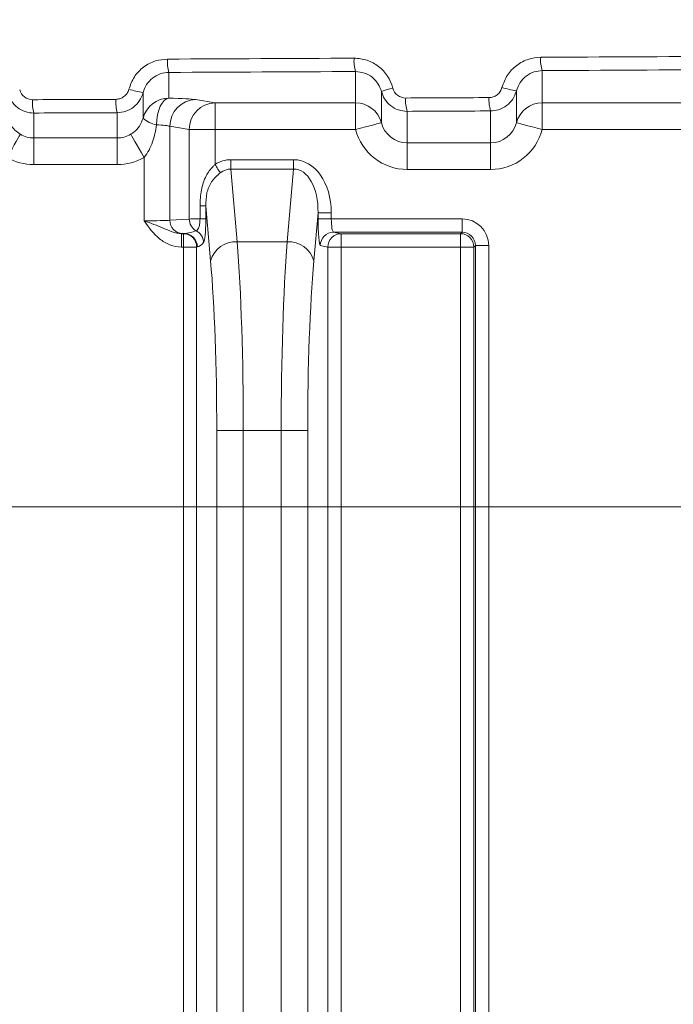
# Model space of a CAD drawing. Header units: millimetres. Extents: x 0 to 594, y 0 to 420.
# Tile 49 of 71: x 388 to 400, y 236 to 255. Entities that reach past the tile are written whole.
import ezdxf

# ---------------------------------------------------------------- set-up
doc = ezdxf.new("R2010")
doc.units = ezdxf.units.MM
doc.styles.add('SLDTEXTSTYLE1', font='TXT', dxfattribs={"width": 0.605})
doc.dimstyles.new('SLDDIMSTYLE3', dxfattribs={"dimtxt": 2.568319, "dimasz": 3.3, "dimexe": 0, "dimexo": 0.0625, "dimgap": 0.64208, "dimtad": 1, "dimdec": 3, "dimlfac": 2, "dimrnd": 1e-09, "dimzin": 12, "dimdsep": 46, "dimtxsty": 'SLDTEXTSTYLE1', "dimsah": 1, "dimcen": 0.09, "dimadec": 0, "dimazin": 3, "dimtfac": 1, "dimtdec": 1, "dimtmove": 0, "dimatfit": 0, "dimfxl": 0, "dimfrac": 2, "dimtolj": 1, "dimtzin": 12, "dimarcsym": 0})
doc.dimstyles.new('SLDDIMSTYLE4', dxfattribs={"dimtxt": 2.568319, "dimasz": 3.3, "dimexe": 0, "dimexo": 0.0625, "dimgap": 0.64208, "dimtad": 1, "dimdec": 0, "dimlfac": 2, "dimrnd": 1e-09, "dimzin": 12, "dimdsep": 46, "dimtxsty": 'SLDTEXTSTYLE1', "dimsah": 1, "dimcen": 0.09, "dimadec": 0, "dimazin": 3, "dimtfac": 1, "dimtdec": 1, "dimtofl": 0, "dimtmove": 0, "dimatfit": 3, "dimfxl": 0, "dimfrac": 2, "dimtolj": 1, "dimtzin": 12, "dimarcsym": 0})
doc.dimstyles.new('SLDDIMSTYLE5', dxfattribs={"dimtxt": 2.568319, "dimasz": 3.3, "dimexe": 0, "dimexo": 0.0625, "dimgap": 0.64208, "dimtad": 1, "dimdec": 3, "dimlfac": 2, "dimrnd": 1e-09, "dimzin": 12, "dimdsep": 46, "dimtxsty": 'SLDTEXTSTYLE1', "dimsah": 1, "dimcen": 0.09, "dimadec": 0, "dimazin": 3, "dimtfac": 1, "dimtdec": 1, "dimtofl": 0, "dimtmove": 0, "dimatfit": 3, "dimfxl": 0, "dimfrac": 2, "dimtolj": 1, "dimtzin": 12, "dimarcsym": 0})

# ---------------------------------------------------------------- blocks, each defined once
blk = doc.blocks.new('*D14')
at = {"color": 7, "linetype": 'Continuous', "lineweight": 0}
for p, q in [((441.841, 271.949), (441.841, 278.349)), ((441.841, 264.449), (441.841, 271.949)), ((359.347, 264.449), (442.841, 264.449)), ((441.841, 264.449), (441.841, 236.713)), ((437.309, 245.092), (437.309, 245.68)), ((437.309, 245.68), (441.254, 245.68)), ((441.254, 245.68), (441.254, 245.092)), ((437.309, 238.722), (437.309, 238.134)), ((441.254, 238.134), (441.254, 238.722)), ((437.309, 238.134), (441.254, 238.134))]:
    blk.add_line(p, q, dxfattribs=at)
for points in [[(441.841, 271.949), (442.341, 275.249), (441.341, 275.249)], [(441.841, 264.449), (441.341, 261.149), (442.341, 261.149)]]:
    blk.add_solid(points, dxfattribs=at)
at = {"color": 7, "linetype": 'Continuous', "lineweight": 0, "char_height": 2.6458, "attachment_point": 1, "rotation": 90, "style": 'SLDTEXTSTYLE1'}
for s, insert in [('min.', (437.843, 247.113, 0.05)), ('min.', (433.311, 246.035, 0.05)), ('0,6', (437.843, 239.457, 0.05)), ('15', (433.311, 238.771, 0.05))]:
    blk.add_mtext(s, dxfattribs=dict(at, insert=insert))
blk = doc.blocks.new('*D15')
at = {"color": 7, "linetype": 'Continuous', "lineweight": 0}
for p, q in [((346.45, 291.591), (345.862, 291.591)), ((345.862, 291.591), (345.862, 287.647)), ((354.78, 291.591), (355.368, 291.591)), ((355.368, 291.591), (355.368, 287.647)), ((271.889, 206.062), (271.889, 288.059)), ((429.341, 208.541), (429.341, 288.059)), ((345.862, 287.647), (346.45, 287.647)), ((355.368, 287.647), (354.78, 287.647)), ((271.889, 287.059), (429.341, 287.059))]:
    blk.add_line(p, q, dxfattribs=at)
for points in [[(271.889, 287.059), (275.189, 286.559), (275.189, 287.559)], [(429.341, 287.059), (426.041, 287.559), (426.041, 286.559)]]:
    blk.add_solid(points, dxfattribs=at)
at = {"color": 7, "linetype": 'Continuous', "lineweight": 0, "char_height": 2.6458, "attachment_point": 1, "rotation": 0, "style": 'SLDTEXTSTYLE1'}
for s, insert in [('315', (346.499, 295.59, 0.05)), ('12,4', (347.185, 291.057, 0.05))]:
    blk.add_mtext(s, dxfattribs=dict(at, insert=insert))
blk = doc.blocks.new('*D16')
at = {"color": 7, "linetype": 'Continuous', "lineweight": 0}
for p, q in [((286.937, 245.752), (286.937, 108.735)), ((414.293, 245.752), (414.293, 108.735)), ((347.92, 114.267), (347.332, 114.267)), ((347.332, 114.267), (347.332, 110.323)), ((353.31, 114.267), (353.898, 114.267)), ((353.898, 114.267), (353.898, 110.323)), ((347.332, 110.323), (347.92, 110.323)), ((353.898, 110.323), (353.31, 110.323)), ((286.937, 109.735), (414.293, 109.735))]:
    blk.add_line(p, q, dxfattribs=at)
for points in [[(286.937, 109.735), (290.237, 109.235), (290.237, 110.235)], [(414.293, 109.735), (410.993, 110.235), (410.993, 109.235)]]:
    blk.add_solid(points, dxfattribs=at)
at = {"color": 7, "linetype": 'Continuous', "lineweight": 0, "char_height": 2.6458, "attachment_point": 1, "rotation": 0, "style": 'SLDTEXTSTYLE1'}
for s, insert in [('254', (346.499, 118.266, -137.801)), ('10', (348.655, 113.733, -137.801))]:
    blk.add_mtext(s, dxfattribs=dict(at, insert=insert))
blk = doc.blocks.new('*D17')
at = {"color": 7, "linetype": 'Continuous', "lineweight": 0}
for p, q in [((414.293, 245.752), (258.389, 245.752)), ((259.389, 143.848), (259.389, 245.752)), ((254.856, 196.515), (254.856, 197.103)), ((254.856, 197.103), (258.801, 197.103)), ((258.801, 197.103), (258.801, 196.515)), ((254.856, 193.085), (254.856, 192.497)), ((258.801, 192.497), (258.801, 193.085)), ((254.856, 192.497), (258.801, 192.497)), ((414.293, 143.848), (258.389, 143.848))]:
    blk.add_line(p, q, dxfattribs=at)
for points in [[(259.389, 245.752), (258.889, 242.452), (259.889, 242.452)], [(259.389, 143.848), (259.889, 147.148), (258.889, 147.148)]]:
    blk.add_solid(points, dxfattribs=at)
at = {"color": 7, "linetype": 'Continuous', "lineweight": 0, "attachment_point": 1, "rotation": 90, "style": 'SLDTEXTSTYLE1'}
for s, insert, char_height in [('203', (250.858, 190.684, -137.801), 2.6458), ('8', (255.39, 193.82, -137.801), 2.646)]:
    blk.add_mtext(s, dxfattribs=dict(at, insert=insert, char_height=char_height))

msp = doc.modelspace()

# ---------------------------------------------------------------- linework, layer by layer
at = {"color": 8, "linetype": 'Continuous', "lineweight": 0}
for p, q in [((390.98571, 253.91539), (390.98571, 253.43158)), ((394.49621, 253.34465), (394.49621, 253.93157)), ((398.00671, 253.94911), (398.00671, 253.34465)), ((390.50023, 253.53573), (390.50023, 253.05617)), ((394.98169, 252.96924), (394.98169, 253.55861)), ((397.52123, 253.56887), (397.52122, 252.96924)), ((391.48802, 253.40415), (391.85321, 253.34465)), ((391.85321, 253.34465), (394.49621, 253.34465)), ((398.00671, 253.34465), (401.51721, 253.34465)), ((388.44617, 253.15229), (388.44617, 252.68436)), ((390.01474, 252.68436), (390.01474, 253.15891)), ((395.46717, 253.18403), (395.46717, 252.5924)), ((397.03574, 252.5924), (397.03574, 253.19187)), ((391.3688, 252.84362), (391.00361, 252.90313)), ((391.00361, 252.90313), (391.00361, 251.13727)), ((391.3688, 251.16106), (391.3688, 252.84362)), ((391.85321, 252.84362), (391.85321, 252.18701)), ((394.49621, 252.84362), (391.85321, 252.84362)), ((401.51721, 252.84363), (398.00671, 252.84363)), ((388.44617, 252.68436), (390.01474, 252.68436)), ((395.46717, 252.5924), (397.03574, 252.5924)), ((390.01474, 252.18333), (388.44618, 252.18333)), ((390.5192, 252.31956), (390.5192, 251.12754)), ((392.1503, 252.27551), (393.33162, 252.27551)), ((393.33162, 252.09821), (392.1503, 252.0982)), ((392.1503, 252.0982), (392.26985, 250.7318)), ((393.21207, 250.73181), (393.33162, 252.09821)), ((397.03574, 252.09138), (395.46717, 252.09137)), ((391.57129, 251.16355), (391.57129, 251.40734)), ((391.68013, 251.40734), (391.68013, 251.16355)), ((391.77026, 250.37719), (391.68013, 251.40734)), ((393.79041, 251.27723), (393.71166, 250.37719)), ((393.79041, 251.16431), (393.79041, 251.27723)), ((394.0402, 251.27723), (394.0402, 251.16431)), ((391.00361, 251.13727), (391.3688, 251.16106)), ((394.0402, 251.16431), (396.49795, 251.16431)), ((391.22527, 250.88543), (391.25744, 250.88543)), ((391.25744, 250.88543), (391.27149, 250.88823)), ((396.49795, 250.9136), (394.08331, 250.9136)), ((394.08331, 250.9136), (394.22448, 250.88543)), ((394.22448, 250.88543), (396.46978, 250.88544)), ((396.46978, 250.88544), (396.49795, 250.9136)), ((392.26985, 250.7318), (393.21207, 250.73181)), ((391.25744, 250.63472), (391.22527, 250.63472)), ((391.25745, 224.72187), (391.25744, 250.63472)), ((391.52129, 250.63752), (391.50724, 250.63472)), ((391.50724, 250.63472), (391.50725, 224.72187)), ((393.97468, 250.63472), (393.83352, 250.66289)), ((393.9747, 224.72187), (393.97468, 250.63472)), ((396.46978, 250.63472), (394.22448, 250.63472)), ((394.22448, 250.63472), (394.22449, 224.72188)), ((396.4698, 224.72188), (396.46978, 250.63472)), ((396.74866, 250.66289), (396.72049, 250.63472)), ((396.72049, 250.63472), (396.72051, 224.72188)), ((396.74867, 224.69371), (396.74866, 250.66289)), ((396.99937, 250.66289), (396.99939, 224.69371)), ((391.88593, 225.56313), (391.88591, 247.18567)), ((393.09642, 247.18567), (392.38551, 247.18567)), ((392.38551, 247.18567), (392.38552, 225.56313)), ((393.09643, 225.56313), (393.09642, 247.18567)), ((393.59601, 247.18567), (393.59602, 225.56313))]:
    msp.add_line(p, q, dxfattribs=at)
at = {"color": 7, "linetype": 'Continuous', "lineweight": 15}
msp.add_line((391.27149, 250.88823), (391.24582, 250.88656), dxfattribs=at)
at = {"color": 8, "linetype": 'Continuous', "lineweight": 0, "flags": 128}
for points in [[(390.98571, 253.43158), (390.94128, 253.41874), (390.89847, 253.38804), (390.85885, 253.34061), (390.82387, 253.27819), (390.79481, 253.20305), (390.77273, 253.11795), (390.75843, 253.026), (390.75245, 252.93056)], [(391.85321, 253.34465), (391.85321, 253.33139), (391.85321, 253.30042), (391.85321, 253.25285), (391.85321, 253.19041), (391.85321, 253.11538), (391.85321, 253.03047), (391.85321, 252.93878), (391.85321, 252.84362)], [(394.49621, 253.34465), (394.49621, 253.3314), (394.49621, 253.30042), (394.49621, 253.25286), (394.49621, 253.19042), (394.49621, 253.11538), (394.49621, 253.03047), (394.49621, 252.93878), (394.49621, 252.84362)], [(398.00671, 253.34465), (398.00671, 253.3314), (398.00671, 253.30042), (398.00671, 253.25286), (398.00671, 253.19042), (398.00671, 253.11538), (398.00671, 253.03048), (398.00671, 252.93878), (398.00671, 252.84363)], [(394.98169, 252.96924), (394.97146, 252.96659), (394.94322, 252.95928), (394.89804, 252.94759), (394.83763, 252.93196), (394.76429, 252.91299), (394.68078, 252.89138), (394.59028, 252.86796), (394.49621, 252.84362)], [(397.52122, 252.96924), (397.53145, 252.96659), (397.55969, 252.95929), (397.60487, 252.9476), (397.66528, 252.93197), (397.73863, 252.91299), (397.82214, 252.89138), (397.91264, 252.86797), (398.00671, 252.84363)], [(388.19395, 252.7526), (388.18751, 252.74156), (388.17209, 252.71507), (388.14822, 252.6741), (388.1168, 252.62015), (388.07897, 252.55519), (388.03611, 252.48161), (387.98979, 252.40209), (387.94172, 252.31955)], [(390.26697, 252.7526), (390.2734, 252.74156), (390.28883, 252.71507), (390.31269, 252.6741), (390.34412, 252.62015), (390.38195, 252.55519), (390.42481, 252.48161), (390.47112, 252.40209), (390.5192, 252.31956)], [(391.85321, 252.84362), (391.77152, 252.84362), (391.69201, 252.84362), (391.61681, 252.84362), (391.54792, 252.84362), (391.48718, 252.84362), (391.43623, 252.84362), (391.39641, 252.84362), (391.3688, 252.84362)], [(388.44617, 252.68436), (388.44617, 252.67111), (388.44617, 252.64013), (388.44617, 252.59257), (388.44617, 252.53013), (388.44617, 252.45509), (388.44617, 252.37018), (388.44617, 252.27849), (388.44618, 252.18333)], [(390.01474, 252.68436), (390.01474, 252.67111), (390.01474, 252.64013), (390.01474, 252.59257), (390.01474, 252.53013), (390.01474, 252.45509), (390.01474, 252.37019), (390.01474, 252.27849), (390.01474, 252.18333)], [(395.46717, 252.5924), (395.46717, 252.57915), (395.46717, 252.54817), (395.46717, 252.50061), (395.46717, 252.43817), (395.46717, 252.36313), (395.46717, 252.27823), (395.46718, 252.18653), (395.46717, 252.09137)], [(397.03574, 252.5924), (397.03574, 252.57915), (397.03574, 252.54817), (397.03574, 252.50061), (397.03574, 252.43817), (397.03574, 252.36313), (397.03574, 252.27823), (397.03574, 252.18653), (397.03574, 252.09138)], [(391.85321, 252.18701), (391.86729, 252.16473), (391.88121, 252.1427), (391.89482, 252.12116), (391.90796, 252.10034), (391.92051, 252.08049), (391.9323, 252.06182), (391.94323, 252.04453), (391.95315, 252.02883)], [(392.1503, 252.27551), (392.1503, 252.25093), (392.1503, 252.22659), (392.1503, 252.20272), (392.1503, 252.17955), (392.1503, 252.15731), (392.1503, 252.1362), (392.1503, 252.11644), (392.1503, 252.0982)], [(393.33162, 252.27551), (393.33161, 252.25094), (393.33161, 252.22659), (393.33162, 252.20272), (393.33161, 252.17956), (393.33162, 252.15731), (393.33162, 252.1362), (393.33162, 252.11644), (393.33162, 252.09821)], [(391.57129, 251.40734), (391.59336, 251.40735), (391.61343, 251.40734), (391.63126, 251.40734), (391.64661, 251.40734), (391.65932, 251.40735), (391.66921, 251.40734), (391.67618, 251.40735), (391.68013, 251.40734)], [(394.0402, 251.27723), (393.99397, 251.27723), (393.94932, 251.27723), (393.90779, 251.27723), (393.8708, 251.27723), (393.83962, 251.27723), (393.81531, 251.27723), (393.79872, 251.27723), (393.79041, 251.27723)], [(391.57129, 251.16355), (391.59336, 251.16355), (391.61343, 251.16355), (391.63126, 251.16355), (391.64661, 251.16355), (391.65932, 251.16355), (391.66921, 251.16355), (391.67618, 251.16355), (391.68013, 251.16355)], [(394.0402, 251.16431), (393.99397, 251.16431), (393.94932, 251.16431), (393.90779, 251.16431), (393.8708, 251.16431), (393.83962, 251.16431), (393.81531, 251.16431), (393.79872, 251.16431), (393.79041, 251.16431)], [(396.49795, 251.16431), (396.49795, 251.11593), (396.49795, 251.06936), (396.49795, 251.02637), (396.49795, 250.98856), (396.49795, 250.95735), (396.49795, 250.93392), (396.49795, 250.91915), (396.49795, 250.9136)], [(391.22527, 250.63472), (391.22527, 250.6831), (391.22527, 250.72967), (391.22527, 250.77266), (391.22527, 250.81047), (391.22527, 250.84168), (391.22527, 250.86511), (391.22527, 250.87988), (391.22527, 250.88543)], [(391.25744, 250.63472), (391.25744, 250.6831), (391.25744, 250.72967), (391.25744, 250.77266), (391.25744, 250.81047), (391.25744, 250.84168), (391.25744, 250.86511), (391.25744, 250.87988), (391.25744, 250.88543)], [(394.22448, 250.88543), (394.22448, 250.87988), (394.22448, 250.86511), (394.22448, 250.84168), (394.22448, 250.81048), (394.22448, 250.77266), (394.22448, 250.72967), (394.22448, 250.6831), (394.22448, 250.63472)], [(396.46978, 250.88544), (396.46978, 250.87988), (396.46978, 250.86511), (396.46978, 250.84168), (396.46978, 250.81048), (396.46978, 250.77267), (396.46978, 250.72967), (396.46978, 250.68311), (396.46978, 250.63472)], [(391.25744, 250.63472), (391.30367, 250.63472), (391.34832, 250.63472), (391.38985, 250.63472), (391.42684, 250.63472), (391.45803, 250.63472), (391.48233, 250.63472), (391.49892, 250.63472), (391.50724, 250.63472)], [(393.97468, 250.63472), (393.983, 250.63472), (393.99959, 250.63472), (394.02389, 250.63472), (394.05508, 250.63472), (394.09207, 250.63472), (394.1336, 250.63472), (394.17825, 250.63472), (394.22448, 250.63472)], [(396.72049, 250.63472), (396.71494, 250.63472), (396.70017, 250.63472), (396.67674, 250.63472), (396.64554, 250.63472), (396.60772, 250.63472), (396.56473, 250.63472), (396.51816, 250.63472), (396.46978, 250.63472)], [(396.99937, 250.66289), (396.95099, 250.66289), (396.90442, 250.66289), (396.86143, 250.66289), (396.82362, 250.66289), (396.79241, 250.66289), (396.76898, 250.66289), (396.75422, 250.66289), (396.74866, 250.66289)], [(391.88591, 247.18567), (391.90254, 247.18566), (391.93573, 247.18567), (391.98433, 247.18567), (392.0467, 247.18566), (392.12068, 247.18566), (392.20375, 247.18567), (392.29304, 247.18567), (392.38551, 247.18567)], [(393.59601, 247.18567), (393.57938, 247.18567), (393.5462, 247.18567), (393.49759, 247.18567), (393.43522, 247.18567), (393.36124, 247.18567), (393.27818, 247.18567), (393.18888, 247.18567), (393.09642, 247.18567)]]:
    msp.add_lwpolyline(points, dxfattribs=at)
at = {"color": 8, "linetype": 'Continuous', "lineweight": 0}
for centre, radius, start, end in [((398.58574, 254.14453), 0.61112, 174.828118, 198.649615), ((391.66776, 254.11057), 0.70943, 175.526609, 195.969212), ((395.12261, 254.12686), 0.65614, 175.172253, 197.315566), ((397.95421, 256.06309), 2.53151, 253.832916, 260.151842), ((391.03446, 256.41215), 2.92562, 254.095205, 259.478456), ((395.64231, 251.69742), 1.97496, 103.04372, 109.541893), ((389.17474, 253.34739), 0.75424, 175.786381, 194.991003), ((390.71381, 253.35405), 0.7258, 175.624717, 195.596815), ((390.98555, 252.93017), 0.50141, 89.981457, 165.445975), ((391.50316, 252.90483), 0.49955, 91.736259, 180.195435), ((391.86834, 252.84532), 0.49955, 91.736071, 180.195401), ((394.49637, 252.84324), 0.50141, 14.553973, 90.018413), ((396.07972, 253.37936), 0.64294, 175.076036, 197.686081), ((397.62714, 253.38726), 0.62284, 174.921958, 198.282502), ((398.00655, 252.84324), 0.50141, 89.981691, 165.44574), ((390.83227, 253.40687), 0.48295, 226.565327, 260.487441), ((391.25148, 251.13438), 0.24788, 179.330729, 268.691915), ((391.622, 251.16062), 0.2532, 179.899336, 241.001465), ((391.25653, 250.63473), 0.2507, 359.997543, 89.792948), ((391.27059, 250.63754), 0.2507, 359.996809, 89.793258), ((391.38524, 250.71435), 0.25207, 0.659743, 63.109221), ((394.08422, 250.6629), 0.2507, 90.206913, 180.002808), ((394.22538, 250.63473), 0.2507, 90.206477, 180.002813), ((396.46969, 250.63463), 0.2508, 0.020892, 89.979087), ((392.23634, 250.24978), 0.48319, 86.024005, 164.710332), ((393.24557, 250.24977), 0.4832, 15.289769, 93.975009)]:
    msp.add_arc(centre, radius, start, end, dxfattribs=at)
for centre, major_axis, ratio, start_param, end_param in [((350.61495, 271.60475), (401.2, 0.00023), 0.04368823, 4.83071613, 4.83952697), ((350.61495, 271.60475), (401.2, 0.00023), 0.04368823, 4.8131214, 4.82191451), ((350.61495, 271.35424), (401.45075, 0.00023), 0.04366094, 4.8131214, 4.82191451), ((350.61495, 271.35424), (401.45075, 0.00023), 0.04366094, 4.83071613, 4.83952697), ((350.61495, 270.8525), (401.2, 0.00023), 0.04368823, 4.80676527, 4.81069073), ((390.5192, 253.39282), (1.003, 0), 0.04366094, 0.26179939, 1.0870338), ((350.61495, 270.8525), (401.2, 0.00023), 0.04368823, 4.82434806, 4.8282808), ((350.61495, 270.60199), (401.45075, 0.00023), 0.04366094, 4.80676527, 4.81069073), ((350.61495, 270.60199), (401.45075, 0.00023), 0.04366094, 4.82434806, 4.8282808), ((390.5192, 252.89179), (0.5015, 0), 0.08732189, 0.26179939, 1.0870338), ((395.46717, 253.09533), (0, 0.50293), 0.99715099, 1.8242139, 3.14159265), ((397.03574, 253.09533), (0, 0.50293), 0.99715099, 3.14159265, 4.45897141), ((388.44617, 253.18729), (0, 0.50293), 0.99715099, 2.61458646, 3.14159265), ((390.01474, 253.18729), (0, 0.50293), 0.99715099, 3.14159265, 3.66859885), ((395.46717, 253.09533), (0, -1.00396), 0.99904822, 4.96580655, 6.28318531), ((397.03574, 253.09533), (0, 1.00396), 0.99904822, 3.14159265, 4.45897141), ((388.44617, 253.18729), (0, -1.00396), 0.99904822, 5.75617911, 6.28318531), ((390.01474, 253.18729), (0, 1.00396), 0.99904822, 3.14159265, 3.66859885), ((392.19684, 251.21167), (0.0929, -1.06182), 0.70575756, 3.07992516, 3.49070104), ((393.28508, 251.21167), (0.0929, 1.06182), 0.70575756, 4.83572397, 6.3448528), ((392.19684, 251.21167), (-0.07747, 0.88552), 0.56417586, 6.22151781, 6.63229369), ((393.28508, 251.21167), (0.07747, 0.88552), 0.56417586, 4.83572397, 6.3448528), ((390.5192, 251.14067), (0.5015, 0), 0.0261826, 4.71238898, 6.02138592), ((391.85321, 251.15993), (0.5015, 0), 0.00872753, 2.16778032, 2.87979327), ((393.83428, 251.16431), (0, 0.5015), 0.08748866, 1.57079633, 3.12413936), ((394.08408, 251.16431), (0, 0.25075), 0.17497733, 1.57079633, 3.12413936), ((396.49779, 250.66273), (-0.35472, -0.35472), 0.99969546, 2.35634678, 3.92683852), ((390.5192, 250.88996), (0.75225, 0), 0.01745506, 5.93098033, 6.02138592), ((391.27035, 251.13887), (0.49284, 0.06492), 0.50119437, 4.64876371, 5.12832875), ((396.49779, 250.66273), (0.17747, 0.17747), 0.99908703, 5.49793944, 7.06843118), ((391.52015, 251.13887), (0.03178, 0.50361), 0.49580559, 3.27270243, 3.75226747), ((391.99063, 247.18567), (0, 5.015), 0.0787398, 4.71238898, 5.49778714), ((393.4913, 247.18567), (0, 5.015), 0.0787398, 0.78539816, 1.57079633), ((391.49104, 247.18567), (0, 4.5135), 0.08748866, 4.71238898, 5.49778714), ((393.99089, 247.18567), (0, 4.5135), 0.08748866, 0.78539816, 1.57079633)]:
    msp.add_ellipse(centre, major_axis=major_axis, ratio=ratio, start_param=start_param, end_param=end_param, dxfattribs=at)
for points, knots in [([(397.24934, 253.63168), (397.27868, 253.71197), (397.33736, 253.87252), (397.51953, 254.05783), (397.73988, 254.17732), (397.9009, 254.19246), (397.97711, 254.19962)], [0, 0, 0, 0, 0.25594996, 0.51179586, 0.76894432, 1, 1, 1, 1]), ([(390.23272, 253.59853), (390.26206, 253.6788), (390.32074, 253.83932), (390.503, 254.02455), (390.72342, 254.14383), (390.88437, 254.15882), (390.96049, 254.1659)], [0, 0, 0, 0, 0.25619427, 0.51229946, 0.76932557, 1, 1, 1, 1]), ([(394.4688, 254.18208), (394.5518, 254.18248), (394.63259, 254.16947), (394.78977, 254.11661), (394.8623, 254.07797), (395.0596, 253.92644), (395.15472, 253.78305), (395.19657, 253.62142)], [0, 0, 0, 0, 0.25, 0.25, 0.5, 0.5, 1, 1, 1, 1]), ([(390.98571, 253.91539), (390.87465, 253.91466), (390.76663, 253.87687), (390.59151, 253.74015), (390.52825, 253.64433), (390.50023, 253.53573)], [0, 0, 0, 0, 0.5, 0.5, 1, 1, 1, 1]), ([(394.98169, 253.55861), (394.96463, 253.60654), (394.92855, 253.70794), (394.8152, 253.83027), (394.66549, 253.91621), (394.55268, 253.92645), (394.49621, 253.93157)], [0, 0, 0, 0, 0.22904272, 0.48453726, 0.74193555, 1, 1, 1, 1]), ([(398.00671, 253.94911), (397.95587, 253.9442), (397.84844, 253.93381), (397.70162, 253.85379), (397.58009, 253.73), (397.54083, 253.62253), (397.52123, 253.56887)], [0, 0, 0, 0, 0.23146834, 0.48908387, 0.7448976, 1, 1, 1, 1]), ([(397.00675, 253.44238), (397.03214, 253.44477), (397.08582, 253.4498), (397.15927, 253.48963), (397.22, 253.5514), (397.23956, 253.60492), (397.24934, 253.63168)], [0, 0, 0, 0, 0.23095491, 0.48812949, 0.74401589, 1, 1, 1, 1]), ([(388.44617, 253.15229), (388.33513, 253.15206), (388.22714, 253.18879), (388.05179, 253.32398), (387.98856, 253.4195), (387.96069, 253.52706)], [0, 0, 0, 0, 0.5, 0.5, 1, 1, 1, 1]), ([(388.17995, 253.58987), (388.19389, 253.53602), (388.22555, 253.48823), (388.31323, 253.42078), (388.36717, 253.40257), (388.42254, 253.4028)], [0, 0, 0, 0, 0.5, 0.5, 1, 1, 1, 1]), ([(389.99013, 253.40942), (390.0155, 253.41178), (390.06915, 253.41677), (390.14263, 253.45653), (390.20338, 253.51827), (390.22294, 253.57178), (390.23272, 253.59853)], [0, 0, 0, 0, 0.230594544, 0.487643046, 0.74377775, 1, 1, 1, 1]), ([(390.50023, 253.53573), (390.47235, 253.42802), (390.40941, 253.33261), (390.23422, 253.19655), (390.12586, 253.15915), (390.01474, 253.15891)], [0, 0, 0, 0, 0.5, 0.5, 1, 1, 1, 1]), ([(395.46717, 253.18403), (395.41065, 253.18944), (395.2975, 253.20026), (395.14792, 253.28691), (395.03477, 253.40943), (394.99874, 253.5107), (394.98169, 253.55861)], [0, 0, 0, 0, 0.25660584, 0.51372154, 0.76991308, 1, 1, 1, 1]), ([(395.19657, 253.62142), (395.21052, 253.56754), (395.24223, 253.51974), (395.32993, 253.4524), (395.38384, 253.43427), (395.43916, 253.43455)], [0, 0, 0, 0, 0.5, 0.5, 1, 1, 1, 1]), ([(397.52123, 253.56887), (397.50166, 253.51546), (397.46258, 253.40875), (397.34104, 253.28553), (397.19395, 253.20629), (397.08656, 253.1965), (397.03574, 253.19187)], [0, 0, 0, 0, 0.25637691, 0.51223837, 0.76918123, 1, 1, 1, 1]), ([(387.96069, 253.05617), (387.96845, 253.03151), (387.99215, 252.95614), (388.05663, 252.8597), (388.13685, 252.78766), (388.18291, 252.75937), (388.19395, 252.7526)], [0, 0, 0, 0, 0.19685782, 0.60168213, 0.90462079, 1, 1, 1, 1]), ([(390.26697, 252.7526), (390.28348, 252.76305), (390.3488, 252.80441), (390.44189, 252.89977), (390.48073, 253.00392), (390.50023, 253.05617)], [0, 0, 0, 0, 0.14422994, 0.57060593, 1, 1, 1, 1]), ([(390.75245, 252.93056), (390.73814, 252.82059), (390.71445, 252.71286), (390.65923, 252.55677), (390.63769, 252.50623), (390.58597, 252.40902), (390.55559, 252.36194), (390.5192, 252.31955)], [0, 0, 0, 0, 0.5, 0.5, 0.75, 0.75, 1, 1, 1, 1]), ([(391.57129, 251.40734), (391.57514, 251.50764), (391.58263, 251.70252), (391.66688, 251.95772), (391.77496, 252.1102), (391.84045, 252.17448), (391.85321, 252.18701)], [0, 0, 0, 0, 0.34950803, 0.6791476, 0.93745616, 1, 1, 1, 1]), ([(391.95315, 252.02883), (391.9406, 252.0188), (391.87919, 251.96976), (391.77222, 251.85562), (391.68607, 251.64618), (391.68216, 251.48923), (391.68013, 251.40734)], [0, 0, 0, 0, 0.06824706, 0.33382949, 0.65243851, 1, 1, 1, 1]), ([(391.22527, 250.88543), (391.16128, 250.88511), (391.1011, 250.90159), (390.98774, 250.94289), (390.93374, 250.9675), (390.82254, 251.01487), (390.76539, 251.03796), (390.64483, 251.08322), (390.5813, 251.10559), (390.5192, 251.12754)], [0, 0, 0, 0, 0.25, 0.25, 0.5, 0.5, 0.75, 0.75, 1, 1, 1, 1]), ([(391.22527, 250.63472), (391.14955, 250.63472), (391.07589, 250.64961), (390.93541, 250.70416), (390.87065, 250.74324), (390.69471, 250.8836), (390.60531, 251.00579), (390.5192, 251.12754)], [0, 0, 0, 0, 0.25, 0.25, 0.5, 0.5, 1, 1, 1, 1]), ([(391.49925, 250.93916), (391.50981, 250.94475), (391.52781, 250.95688), (391.55123, 251.00851), (391.55833, 251.0319), (391.56832, 251.09112), (391.57119, 251.12686), (391.57129, 251.16355)], [0, 0, 0, 0, 0.5, 0.5, 0.75, 0.75, 1, 1, 1, 1]), ([(391.68013, 251.16355), (391.67976, 251.12049), (391.67894, 251.02456), (391.67197, 250.89349), (391.66039, 250.78649), (391.64814, 250.73461), (391.63998, 250.72155), (391.63729, 250.71725)], [0, 0, 0, 0, 0.17691008, 0.39416867, 0.61036783, 0.87156645, 1, 1, 1, 1])]:
    msp.add_open_spline(points, degree=3, knots=knots, dxfattribs=at)

# ---------------------------------------------------------------- dimensions: what is measured, and where the dimension line sits
at = {"color": 7, "linetype": 'Continuous', "lineweight": 0}
for base, p1, p2, angle, dimstyle, picture, middle in [((429.34138, 287.05889), (271.88855, 206.06237), (429.34142, 208.54146), 0.000033, 'SLDDIMSTYLE4', '*D15', (350.61494, 287.05884)), ((259.38853, 245.75237), (414.29298, 143.84766), (414.29292, 245.75246), 270.000033, 'SLDDIMSTYLE5', '*D17', (259.38856, 194.79997)), ((414.293, 109.73482), (286.937, 245.75239), (414.29292, 245.75246), 0.000033, 'SLDDIMSTYLE4', '*D16', (350.61504, 109.73478))]:
    dim = msp.add_linear_dim(base=base, p1=p1, p2=p2, angle=angle, dimstyle=dimstyle, dxfattribs=at)
    dim.commit()
    dim.dimension.update_dxf_attribs({"geometry": picture, "text_midpoint": middle, "dimtype": 160})
dim = msp.add_linear_dim(base=(441.84147, 271.94936), p1=(359.34731, 264.44932), p2=(454.34139, 271.94937), angle=270.000033, text='<> min. ', dimstyle='SLDDIMSTYLE3', dxfattribs=at)
dim.commit()
dim.dimension.update_dxf_attribs({"geometry": '*D14', "text_midpoint": (441.84149, 245.72886), "dimtype": 160})

doc.saveas('drawing.dxf')
